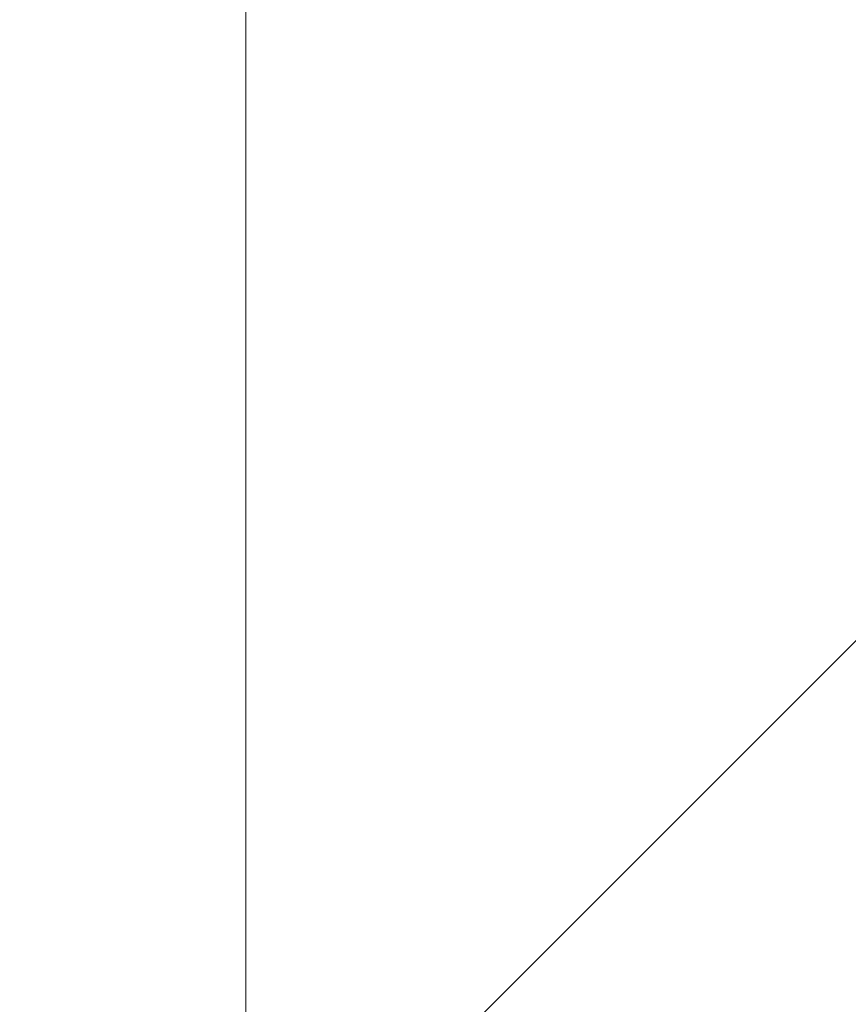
# Model space of a CAD drawing. Extents: x -620 to 3480, y 62 to 1102.
# Tile 129 of 256: x 178.18 to 178.925, y 734.23 to 735.114. Entities that reach past the tile are written whole.
import ezdxf
from ezdxf.lldxf.tags import DXFTag

# ---------------------------------------------------------------- set-up
doc = ezdxf.new("R2010")
doc.units = 0
doc.layers.get('0').update_dxf_attribs({"lineweight": 13})
doc.layers.add('E_Detail_Beschriftung', color=7, linetype='Continuous', lineweight=13, true_color=0x009900)
doc.layers.add('E_Detail_Wandschraffur', color=7, linetype='Continuous', lineweight=5, true_color=0xc0c0c0)
doc.layers.add('E_Detail_Linie_Text_Bem', color=7, linetype='Continuous', lineweight=13)
doc.styles.get("Standard").update_dxf_attribs({"font": 'ARIALN.TTF'})
tags = doc.linetypes.add('fein_strichliert', pattern=[4, 1, -2, 1]).pattern_tags.tags
tags[8:9] = [DXFTag(74, 4), DXFTag(75, 0), DXFTag(340, '0'), DXFTag(46, 0.0), DXFTag(50, 0.0), DXFTag(44, 0.0), DXFTag(45, 0.0)]
tags[6:7] = [DXFTag(74, 4), DXFTag(75, 0), DXFTag(340, '0'), DXFTag(46, 0.0), DXFTag(50, 0.0), DXFTag(44, 0.0), DXFTag(45, 0.0)]
tags[4:5] = [DXFTag(74, 4), DXFTag(75, 0), DXFTag(340, '0'), DXFTag(46, 0.0), DXFTag(50, 0.0), DXFTag(44, 0.0), DXFTag(45, 0.0)]

# ---------------------------------------------------------------- blocks, each defined once
blk = doc.blocks.new('Referenz-A06G9SU08I')
at = {"layer": 'E_Detail_Linie_Text_Bem', "linetype": 'Continuous', "ltscale": 0.13}
blk.add_line((178.38324, 724.63995), (178.38324, 736.43995), dxfattribs=at)
at = {"layer": 'E_Detail_Wandschraffur', "linetype": 'fein_strichliert', "ltscale": 0.13}
blk.add_line((178.38324, 734.00824), (179.4764, 735.1014), dxfattribs=at)
at = {"layer": 'E_Detail_Beschriftung', "linetype": 'Continuous', "ltscale": 0.13, "insert": (172.45456, 734.94871), "char_height": 1.4, "attachment_point": 1}
blk.add_mtext('{\\fArial Narrow;Endtülle}', dxfattribs=at)

msp = doc.modelspace()

# ---------------------------------------------------------------- block references
at = {"color": 8, "lineweight": 25, "ltscale": 0.25, "true_color": 0x808080}
msp.add_blockref('Referenz-A06G9SU08I', (0, 0), dxfattribs=at)

doc.saveas('drawing.dxf')
